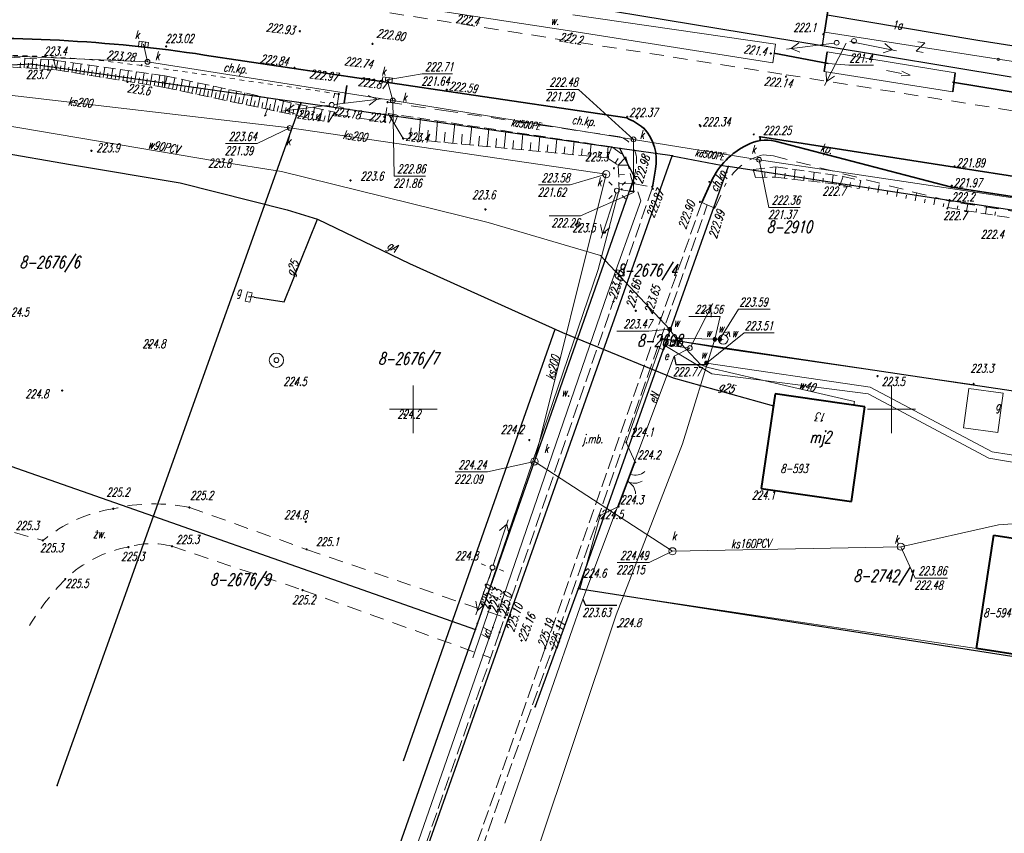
# Model space of a CAD drawing. Header units: millimetres. Extents: x 7501998 to 7504402, y 5666312 to 5667240.
# Tile 5 of 51: x 7502259 to 7502362, y 5666806 to 5666891. Entities that reach past the tile are written whole.
import ezdxf
from ezdxf.enums import TextEntityAlignment as Align

# ---------------------------------------------------------------- set-up
doc = ezdxf.new("R2010")
doc.units = ezdxf.units.MM
doc.header["$MEASUREMENT"] = 0
for name, pattern in [('1', [0]), ('3', [1, 0.5, -0.5]), ('4', [2.5, 1.5, -1]), ('BGS', [7.5, 7.5]), ('KOR', [0]), ('KOU', [2, 1.5, -0.5]), ('UPK', [0]), ('WSD', [1.75, 1.25, -0.5]), ('WSQ', [1.75, 1.25, -0.5])]:
    doc.linetypes.add(name, pattern=pattern)
doc.layers.get('0').update_dxf_attribs({"color": 250, "linetype": 'CONTINUOUS', "lineweight": 100})
for name, color, linetype, lineweight in [('Dzialki', 7, '1', 30), ('EADTD_T_0', 7, 'CONTINUOUS', 18), ('EBUOA_T_0', 7, 'CONTINUOUS', 18), ('EBUOA_T_1', 7, 'CONTINUOUS', 25), ('EBUPP_L_0', 7, '1', 18), ('EBUPP_L_1', 7, '1', 40), ('EBUTN_T_0', 11, 'CONTINUOUS', 18), ('EDTTS_T_0', 7, 'CONTINUOUS', 18), ('EUZOU_T_3', 7, 'CONTINUOUS', 18), ('EUZPU_L_3', 7, 'KOR', 18), ('Numery_dzialek', 7, 'CONTINUOUS', 18), ('Podzial_sekcyjny_krzyze', 7, '1', 18), ('Punkty', 7, 'CONTINUOUS', 9), ('SDROK_T_0', 7, 'CONTINUOUS', 18), ('SDROK_T_1', 7, 'CONTINUOUS', 18), ('SDRPK_L_0', 7, '1', 35), ('SDRPK_L_1', 7, '4', 18), ('SDRPK_L_2', 7, '3', 18), ('SDRPT_L_0', 7, '3', 35), ('SZOPO_L_0', 7, 'BGS', 18), ('SZOPO_T_0', 7, 'CONTINUOUS', 18), ('UEEOA_T_3', 1, 'CONTINUOUS', 18), ('UEEOC_T_0', 1, 'CONTINUOUS', 25), ('UEEOO_T_0', 1, 'CONTINUOUS', 25), ('UEEPA_T_2', 7, 'CONTINUOUS', 18), ('UEEPON_L_0', 1, '1', 18), ('UGGOA_T_0', 7, 'CONTINUOUS', 18), ('UGGOO_T_0', 7, 'CONTINUOUS', 18), ('UGGPA_T_0', 7, 'CONTINUOUS', 18), ('UGGPON_L_1', 40, '1', 30), ('UKKOA_T_0', 23, 'CONTINUOUS', 18), ('UKKOA_T_2', 14, 'CONTINUOUS', 18), ('UKKOC_T_0', 23, 'CONTINUOUS', 18), ('UKKOC_T_1', 23, 'CONTINUOUS', 25), ('UKKOC_T_2', 14, 'CONTINUOUS', 18), ('UKKOO_T_0', 23, 'CONTINUOUS', 25), ('UKKOO_T_2', 14, 'CONTINUOUS', 18), ('UKKPA_T_0', 23, 'CONTINUOUS', 18), ('UKKPA_T_4', 14, 'CONTINUOUS', 18), ('UKKPOD_L_0', 23, '1', 18), ('UKKPOD_L_3', 23, '1', 18), ('UKKPOR_L_0', 14, '1', 18), ('UWWOA_T_0', 5, 'CONTINUOUS', 18), ('UWWOC_T_0', 5, 'CONTINUOUS', 18), ('UWWOO_T_0', 5, 'CONTINUOUS', 18), ('UWWPA_T_0', 5, 'CONTINUOUS', 18), ('UWWPA_T_2', 5, 'CONTINUOUS', 18), ('UWWPO_L_0', 5, '1', 18), ('UWWPO_L_1', 5, '1', 18), ('WUKOS_T_0', 7, 'CONTINUOUS', 35), ('WUKOS_T_1', 7, 'CONTINUOUS', 15), ('WUKOS_T_2', 34, 'CONTINUOUS', 18), ('WUKPS_L_2', 7, '1', 18)]:
    doc.layers.add(name, color=color, linetype=linetype, lineweight=lineweight)
doc.styles.get("Standard").update_dxf_attribs({"font": 'Simplex.SHX', "width": 0.75})

# ---------------------------------------------------------------- blocks, each defined once
blk = doc.blocks.new('GRO')
at = {"linetype": 'Continuous'}
blk.add_circle((0, 0), 0.045, dxfattribs=at)
blk = doc.blocks.new('PRH')
at = {"linetype": 'Continuous'}
for p, q in [((-0.375, 0.5), (0.375, 0.5)), ((0.375, 0.5), (-0.375, -0.5)), ((-0.375, -0.5), (0.375, -0.5))]:
    blk.add_line(p, q, dxfattribs=at)
blk = doc.blocks.new('KCI')
at = {"linetype": 'Continuous'}
for p, q in [((0, 0), (1.585, 0)), ((1.585, 0.25), (2.5, 0)), ((1.585, -0.25), (2.5, 0))]:
    blk.add_line(p, q, dxfattribs=at)
blk = doc.blocks.new('ARM')
at = {"linetype": 'Continuous'}
blk.add_circle((0, 0), 0.125, dxfattribs=at)
blk = doc.blocks.new('KTOK04L')
at = {"linetype": 'Continuous'}
blk.add_arc((-1.5, 0), 1.5, 359.9995, 60, dxfattribs=at)
blk = doc.blocks.new('BGB')
at = {"linetype": 'Continuous'}
for centre, start, end in [((-1.5, 0), 359.9995, 60), ((1.5, 0), 120, 180.0005)]:
    blk.add_arc(centre, 1.5, start, end, dxfattribs=at)
blk = doc.blocks.new('PNN')
at = {"linetype": 'Continuous'}
for p, q in [((0.25, 0), (5.25, 0)), ((3.9, 0.5), (4.76605, 0)), ((4.76605, 0), (3.9, -0.5))]:
    blk.add_line(p, q, dxfattribs=at)
blk = doc.blocks.new('SLS')
at = {"linetype": 'Continuous'}
blk.add_circle((0, 0), 0.25, dxfattribs=at)
blk = doc.blocks.new('LAT')
at = {"linetype": 'Continuous'}
for p, q in [((-0.53035, 0.53035), (-0.8839, 0.8839)), ((0.53035, 0.53035), (0.8839, 0.8839)), ((-0.53035, -0.53035), (-0.8839, -0.8839)), ((0.53035, -0.53035), (0.8839, -0.8839))]:
    blk.add_line(p, q, dxfattribs=at)
blk = doc.blocks.new('STE')
at = {"linetype": 'Continuous'}
for p, q in [((0.5, 0.25), (-0.5, 0.25)), ((-0.5, 0.25), (-0.5, -0.25)), ((0.5, -0.25), (0.5, 0.25)), ((-0.5, -0.25), (0.5, -0.25))]:
    blk.add_line(p, q, dxfattribs=at)
blk = doc.blocks.new('WLZ')
at = {"linetype": 'Continuous'}
blk.add_circle((0, 0), 0.25, dxfattribs=at)
blk = doc.blocks.new('UKK')
at = {"linetype": 'Continuous'}
blk.add_circle((0, 0), 0.375, dxfattribs=at)
blk = doc.blocks.new('KRA')
at = {"linetype": 'Continuous'}
for p, q in [((-0.5, -0.25), (-0.5, 0.25)), ((-0.5, 0.25), (0.5, 0.25)), ((-0.175, 0.25), (-0.175, -0.25)), ((0.175, 0.25), (0.175, -0.25)), ((0.5, 0.25), (0.5, -0.25)), ((0.5, -0.25), (-0.5, -0.25))]:
    blk.add_line(p, q, dxfattribs=at)
blk = doc.blocks.new('ZAS')
at = {"linetype": 'Continuous'}
for radius in [0.2, 0.175, 0.15, 0.125, 0.1, 0.075, 0.05, 0.025, 0.00715]:
    blk.add_circle((0, 0), radius, dxfattribs=at)
blk = doc.blocks.new('HYP')
at = {"linetype": 'Continuous'}
for p, q in [((0, 1), (-0.35355, 0.64645)), ((0, 1), (0.35355, 0.64645)), ((0, 0.5), (0, 1))]:
    blk.add_line(p, q, dxfattribs=at)
blk.add_circle((0, 0), 0.5, dxfattribs=at)
blk = doc.blocks.new('STD')
at = {"linetype": 'Continuous'}
for radius in [0.75, 0.25]:
    blk.add_circle((0, 0), radius, dxfattribs=at)
blk = doc.blocks.new('WSP')
at = {"linetype": 'Continuous'}
blk.add_circle((0, 0), 0.045, dxfattribs=at)
blk = doc.blocks.new('WSU')
at = {"linetype": 'Continuous'}
blk.add_circle((0, 0), 0.045, dxfattribs=at)

msp = doc.modelspace()

# ---------------------------------------------------------------- linework, layer by layer
at = {"layer": 'Dzialki'}
for p, q in [((7502349.55, 5666932.5), (7502342.75, 5666888.03)), ((7502315.62, 5666892.51), (7502342.75, 5666888.03)), ((7502342.75, 5666888.03), (7502362.49, 5666884.77)), ((7502260.03, 5666886.1), (7502248.85, 5666885.51)), ((7502288.26, 5666882.05), (7502260.03, 5666886.1)), ((7502272.82, 5666838.81), (7502288.26, 5666882.05)), ((7502321.6, 5666877.27), (7502288.26, 5666882.05)), ((7502323.13, 5666874.32), (7502321.6, 5666877.27)), ((7502327.07, 5666876.49), (7502321.6, 5666877.27)), ((7502127.05, 5666311.56), (7502327.07, 5666876.49)), ((7502327.07, 5666876.49), (7502332.93, 5666875.38)), ((7502332.93, 5666875.38), (7502326.52, 5666857.33)), ((7502449.26, 5666857.42), (7502332.93, 5666875.38)), ((7502306.49, 5666826.98), (7502323.13, 5666874.32)), ((7502326.52, 5666857.33), (7502317.23, 5666831.21)), ((7502326.52, 5666857.33), (7502373, 5666850.39)), ((7502237.02, 5666851.38), (7502272.82, 5666838.81)), ((7502262.76, 5666810.65), (7502272.82, 5666838.81)), ((7502272.82, 5666838.81), (7502306.49, 5666826.98)), ((7502317.23, 5666831.21), (7502312.75, 5666818.9)), ((7502368.75, 5666823.19), (7502317.23, 5666831.21)), ((7502295.52, 5666795.76), (7502306.49, 5666826.98))]:
    msp.add_line(p, q, dxfattribs=at)
at = {"layer": 'EBUPP_L_0', "linetype": '1'}
for p, q in [((7502357.52, 5666848.07), (7502358.09, 5666852.17)), ((7502358.09, 5666852.17), (7502361.67, 5666851.67)), ((7502361.67, 5666851.67), (7502361.1, 5666847.57)), ((7502361.1, 5666847.57), (7502357.52, 5666848.07))]:
    msp.add_line(p, q, dxfattribs=at)
at = {"layer": 'EBUPP_L_1', "linetype": '1'}
for p, q in [((7502337.82, 5666851.61), (7502336.37, 5666841.71)), ((7502347.22, 5666850.26), (7502337.82, 5666851.61)), ((7502345.8, 5666840.36), (7502347.22, 5666850.26)), ((7502336.37, 5666841.71), (7502345.8, 5666840.36)), ((7502358.88, 5666824.98), (7502360.69, 5666836.82)), ((7502360.69, 5666836.82), (7502367.63, 5666835.78)), ((7502365.82, 5666823.92), (7502358.88, 5666824.98))]:
    msp.add_line(p, q, dxfattribs=at)
at = {"layer": 'EUZPU_L_3', "linetype": 'KOR'}
for p, q in [((7502291.06, 5666893.44), (7502316.58, 5666889.53)), ((7502316.66, 5666891.24), (7502337.86, 5666888.19)), ((7502337.59, 5666886.22), (7502316.58, 5666889.53)), ((7502337.86, 5666888.19), (7502337.59, 5666886.22)), ((7502356.66, 5666885.17), (7502343.26, 5666887.36)), ((7502342.96, 5666885.33), (7502356.41, 5666883.19)), ((7502319.31, 5666864.63), (7502321.53, 5666872.99)), ((7502323.47, 5666872.75), (7502323.8, 5666871.79)), ((7502320.33, 5666862.18), (7502323.8, 5666871.79)), ((7502319.31, 5666864.63), (7502306.7, 5666827.61)), ((7502320.33, 5666862.18), (7502308.31, 5666827.18)), ((7502306.7, 5666827.61), (7502292.71, 5666787.66)), ((7502294.34, 5666787.13), (7502308.31, 5666827.18))]:
    msp.add_line(p, q, dxfattribs=at)
at = {"layer": 'Podzial_sekcyjny_krzyze'}
for p, q in [((7502300, 5666847.5), (7502300, 5666852.5)), ((7502350, 5666847.5), (7502350, 5666852.5)), ((7502297.5, 5666850), (7502302.5, 5666850)), ((7502347.5, 5666850), (7502352.5, 5666850))]:
    msp.add_line(p, q, dxfattribs=at)
at = {"layer": 'SDRPK_L_0', "linetype": '1'}
for p, q in [((7502303.46, 5666883.27), (7502278.18, 5666887.04)), ((7502322.31, 5666880.46), (7502303.46, 5666883.27)), ((7502336.28, 5666878.47), (7502336.24, 5666878.1)), ((7502356.59, 5666875.32), (7502336.28, 5666878.47)), ((7502337.82, 5666878.02), (7502356.28, 5666873.24)), ((7502325.01, 5666873.21), (7502325.33, 5666875.12)), ((7502386.88, 5666870.62), (7502356.59, 5666875.32)), ((7502330.15, 5666871.61), (7502331.16, 5666873.86)), ((7502356.28, 5666873.24), (7502376.08, 5666870.13))]:
    msp.add_line(p, q, dxfattribs=at)
for centre, radius, start, end in [((7502254.76, 5666731.75), 157.05, 81.4221, 92.5602), ((7502319.1, 5666873.03), 8.09, 52.0152, 66.6302), ((7502320.46, 5666876.03), 4.95, 349.4143, 43.0754), ((7502338.25, 5666870.56), 7.82, 115.54, 155.0728), ((7502336.84, 5666874.18), 3.96, 75.7462, 119.7493)]:
    msp.add_arc(centre, radius, start, end, dxfattribs=at)
at = {"layer": 'SDRPK_L_1', "linetype": '4'}
for p, q in [((7502275.31, 5666894.92), (7502338.97, 5666884.98)), ((7502338.97, 5666884.98), (7502408.24, 5666873.98)), ((7502276.59, 5666839.73), (7502288.85, 5666835.35)), ((7502258.29, 5666837.1), (7502261.28, 5666836.28)), ((7502274.77, 5666835.67), (7502288.42, 5666831.09)), ((7502288.85, 5666835.35), (7502309.57, 5666828.21)), ((7502288.42, 5666831.09), (7502308.1, 5666823.99))]:
    msp.add_line(p, q, dxfattribs=at)
at = {"layer": 'SDRPK_L_1', "linetype": 'KOU'}
for p, q in [((7502325.01, 5666873.21), (7502309.02, 5666826.68)), ((7502330.15, 5666871.61), (7502313.79, 5666825.03)), ((7502314.55, 5666825.01), (7502330.73, 5666871.36)), ((7502309.02, 5666826.68), (7502293.26, 5666781.42)), ((7502313.79, 5666825.03), (7502297.88, 5666779.56)), ((7502298.54, 5666779.48), (7502314.55, 5666825.01))]:
    msp.add_line(p, q, dxfattribs=at)
at = {"layer": 'SDRPK_L_1', "linetype": '4'}
for centre, radius, start, end in [((7502270.89, 5666824.76), 15, 98.6607, 129.8272), ((7502272.93, 5666821.69), 18.41, 78.5173, 103.4979), ((7502272.51, 5666822.92), 12.88, 100.27, 133.6226), ((7502272.63, 5666827.64), 8.31, 75.0811, 106.929), ((7502283.95, 5666812.62), 28.25, 136.0107, 148.4527)]:
    msp.add_arc(centre, radius, start, end, dxfattribs=at)
at = {"layer": 'SDRPK_L_2', "linetype": '3'}
msp.add_line((7502292.21, 5666882.96), (7502271.6, 5666885.94), dxfattribs=at)
at = {"layer": 'SDRPK_L_2', "linetype": '4'}
for p, q in [((7502292.21, 5666882.96), (7502291.9, 5666880.81)), ((7502297.02, 5666880.07), (7502297.31, 5666882.11)), ((7502297.31, 5666882.11), (7502303.18, 5666881.24)), ((7502291.9, 5666880.81), (7502297.02, 5666880.07)), ((7502303.18, 5666881.24), (7502321.59, 5666878.48)), ((7502337.64, 5666876.51), (7502336.59, 5666876.62)), ((7502356.04, 5666871.75), (7502337.64, 5666876.51)), ((7502322.96, 5666873.62), (7502325.01, 5666873.21)), ((7502331.53, 5666871.02), (7502332.55, 5666873.33)), ((7502330.15, 5666871.61), (7502331.53, 5666871.02)), ((7502376.01, 5666868.63), (7502356.04, 5666871.75))]:
    msp.add_line(p, q, dxfattribs=at)
at = {"layer": 'SDRPK_L_2', "linetype": '3'}
msp.add_arc((7502256.4, 5666778.29), 108.71, 81.9636, 94.5168, dxfattribs=at)
at = {"layer": 'SDRPK_L_2', "linetype": '4'}
for centre, radius, start, end in [((7502320.8, 5666876.06), 2.55, 351.5175, 71.9028), ((7502338.17, 5666870.55), 6.27, 104.6081, 153.7076), ((7502308.13, 5666877.27), 15.27, 346.1609, 354.0136)]:
    msp.add_arc(centre, radius, start, end, dxfattribs=at)
at = {"layer": 'SDRPT_L_0', "linetype": '1'}
for p, q in [((7502337.68, 5666887.23), (7502343.36, 5666886.16)), ((7502342.96, 5666885.33), (7502343.26, 5666887.36)), ((7502356.41, 5666883.19), (7502356.66, 5666885.17)), ((7502292.78, 5666882.05), (7502293.05, 5666883.86)), ((7502356.37, 5666884.19), (7502365.68, 5666882.67))]:
    msp.add_line(p, q, dxfattribs=at)
at = {"layer": 'SDRPT_L_0', "linetype": '3'}
msp.add_line((7502322.63, 5666872.81), (7502323.47, 5666872.75), dxfattribs=at)
at = {"layer": 'SZOPO_L_0', "linetype": 'BGS'}
for p, q in [((7502343.01, 5666889.44), (7502350.47, 5666935.85)), ((7502343.01, 5666889.44), (7502365.07, 5666885.98)), ((7502326.08, 5666857.4), (7502322.27, 5666846.53)), ((7502332.33, 5666856.35), (7502326.08, 5666857.4)), ((7502332.33, 5666856.35), (7502358.67, 5666852.56)), ((7502322.27, 5666846.53), (7502323.19, 5666844.45)), ((7502323.19, 5666844.45), (7502321.46, 5666839.82)), ((7502321.46, 5666839.82), (7502319.54, 5666838.88)), ((7502319.54, 5666838.88), (7502317.42, 5666831.18)), ((7502317.42, 5666831.18), (7502358.88, 5666824.98))]:
    msp.add_line(p, q, dxfattribs=at)
at = {"layer": 'UEEOC_T_0', "linetype": 'Continuous'}
for p, q in [((7502327.26, 5666855.54), (7502327.46, 5666854.67)), ((7502327.46, 5666854.67), (7502330.78, 5666854.67)), ((7502317.72, 5666830.13), (7502318, 5666829.5)), ((7502318, 5666829.5), (7502321.29, 5666829.5))]:
    msp.add_line(p, q, dxfattribs=at)
at = {"layer": 'UEEPON_L_0', "linetype": '1'}
for p, q in [((7502326.13, 5666856.78), (7502328.92, 5666856.4)), ((7502331.2, 5666853.69), (7502326.13, 5666856.78)), ((7502328.92, 5666856.4), (7502327.26, 5666855.54)), ((7502327.26, 5666855.54), (7502317.72, 5666830.13)), ((7502347.55, 5666851.61), (7502331.2, 5666853.69)), ((7502360.16, 5666844.87), (7502347.55, 5666851.61)), ((7502407.81, 5666837.02), (7502360.16, 5666844.87)), ((7502317.72, 5666830.13), (7502309.56, 5666806.7))]:
    msp.add_line(p, q, dxfattribs=at)
at = {"layer": 'UGGPON_L_1', "linetype": '1'}
for p, q in [((7502343.27, 5666891.26), (7502359.01, 5666888.61)), ((7502359.01, 5666888.61), (7502375.72, 5666885.91)), ((7502251.1, 5666877.87), (7502264.15, 5666875.58)), ((7502264.15, 5666875.58), (7502275.61, 5666873.66)), ((7502275.61, 5666873.66), (7502286.82, 5666870.85)), ((7502286.82, 5666870.85), (7502289.99, 5666869.88)), ((7502286.49, 5666861.23), (7502289.99, 5666869.88)), ((7502289.99, 5666869.88), (7502299.6, 5666865.23)), ((7502299.6, 5666865.23), (7502315.59, 5666858.03)), ((7502283.35, 5666861.72), (7502282.78, 5666861.75)), ((7502283.35, 5666861.72), (7502286.49, 5666861.23)), ((7502307.61, 5666837.88), (7502314.84, 5666858.36)), ((7502315.59, 5666858.03), (7502327.18, 5666853.27)), ((7502327.18, 5666853.27), (7502337.64, 5666850.35)), ((7502304.39, 5666828.64), (7502307.61, 5666837.88)), ((7502298.98, 5666813.25), (7502304.39, 5666828.64))]:
    msp.add_line(p, q, dxfattribs=at)
at = {"layer": 'UKKOC_T_0', "linetype": 'Continuous'}
for p, q in [((7502297.28, 5666884.44), (7502300.92, 5666885.06)), ((7502300.92, 5666885.06), (7502304.08, 5666885.06)), ((7502313.91, 5666883.45), (7502317.26, 5666883.45)), ((7502323.02, 5666878.22), (7502317.26, 5666883.45)), ((7502297.86, 5666882.29), (7502297.99, 5666874.39)), ((7502336.15, 5666876.09), (7502337.16, 5666871.11)), ((7502297.99, 5666874.39), (7502301.28, 5666874.39)), ((7502323.03, 5666872.66), (7502317.49, 5666870.24)), ((7502337.16, 5666871.11), (7502340.45, 5666871.11)), ((7502314.21, 5666870.24), (7502317.49, 5666870.24))]:
    msp.add_line(p, q, dxfattribs=at)
at = {"layer": 'UKKOC_T_2', "linetype": 'Continuous'}
for p, q in [((7502287.08, 5666879.44), (7502283.69, 5666877.78)), ((7502280.37, 5666877.78), (7502283.69, 5666877.78)), ((7502320.17, 5666874.58), (7502316.4, 5666873.45)), ((7502313.08, 5666873.45), (7502316.4, 5666873.45)), ((7502312.67, 5666844.54), (7502307.77, 5666843.44)), ((7502304.38, 5666843.44), (7502307.77, 5666843.44)), ((7502350.96, 5666835.63), (7502352.48, 5666832.35)), ((7502327.1, 5666835.15), (7502324.67, 5666833.97)), ((7502321.31, 5666833.97), (7502324.67, 5666833.97)), ((7502352.48, 5666832.35), (7502355.84, 5666832.35))]:
    msp.add_line(p, q, dxfattribs=at)
at = {"layer": 'UKKPOD_L_0', "linetype": '1'}
for p, q in [((7502272.21, 5666886.33), (7502271.79, 5666888.16)), ((7502272.21, 5666886.33), (7502249.09, 5666887.32)), ((7502297.86, 5666882.29), (7502272.21, 5666886.33)), ((7502297.86, 5666882.29), (7502297.28, 5666884.44)), ((7502323.02, 5666878.22), (7502297.86, 5666882.29)), ((7502323.02, 5666878.22), (7502336.15, 5666876.09)), ((7502323.03, 5666872.66), (7502323.02, 5666878.22)), ((7502336.15, 5666876.09), (7502389.59, 5666868.05)), ((7502374.44, 5666838.89), (7502361.19, 5666837.93)), ((7502361.19, 5666837.93), (7502350.96, 5666835.63)), ((7502350.96, 5666835.63), (7502327.1, 5666835.15))]:
    msp.add_line(p, q, dxfattribs=at)
at = {"layer": 'UKKPOD_L_3', "linetype": '1'}
msp.add_line((7502308.04, 5666829.36), (7502306.21, 5666824), dxfattribs=at)
at = {"layer": 'UKKPOR_L_0', "linetype": 'UPK', "lineweight": 18}
for p, q in [((7502247.47, 5666884.05), (7502287.08, 5666879.44)), ((7502247.47, 5666884.05), (7502287.08, 5666879.44)), ((7502287.08, 5666879.44), (7502320.17, 5666874.58)), ((7502312.67, 5666844.54), (7502320.17, 5666874.58)), ((7502327.1, 5666835.15), (7502312.67, 5666844.54))]:
    msp.add_line(p, q, dxfattribs=at)
at = {"layer": 'UWWOC_T_0', "linetype": 'Continuous'}
for p, q in [((7502332.04, 5666857.32), (7502334.01, 5666860.46)), ((7502334.01, 5666860.46), (7502337.3, 5666860.46)), ((7502328.79, 5666859.7), (7502332.08, 5666859.7)), ((7502331.52, 5666857.32), (7502332.08, 5666859.7)), ((7502321.27, 5666858.17), (7502324.63, 5666858.17)), ((7502326.8, 5666858.36), (7502324.63, 5666858.17)), ((7502330.65, 5666854.83), (7502334.58, 5666857.98)), ((7502334.58, 5666857.98), (7502337.74, 5666857.98))]:
    msp.add_line(p, q, dxfattribs=at)
at = {"layer": 'UWWPO_L_0', "linetype": '1'}
for p, q in [((7502330.65, 5666854.83), (7502347.75, 5666852.31)), ((7502330.84, 5666854.38), (7502338.86, 5666852.47)), ((7502338.86, 5666852.47), (7502346.11, 5666850.81)), ((7502347.75, 5666852.31), (7502360.52, 5666845.55)), ((7502346.06, 5666850.43), (7502346.11, 5666850.81)), ((7502360.52, 5666845.55), (7502408.69, 5666838.01))]:
    msp.add_line(p, q, dxfattribs=at)
at = {"layer": 'UWWPO_L_1', "linetype": '1'}
for p, q in [((7502249.89, 5666880.95), (7502279.63, 5666875.89)), ((7502279.63, 5666875.89), (7502286.23, 5666874.87)), ((7502286.23, 5666874.87), (7502307.82, 5666869.52)), ((7502307.82, 5666869.52), (7502319.56, 5666866.09)), ((7502319.56, 5666866.09), (7502326.8, 5666858.36)), ((7502327.45, 5666857.43), (7502326.8, 5666858.36)), ((7502330.07, 5666854.66), (7502327.45, 5666857.43)), ((7502331.52, 5666857.32), (7502327.45, 5666857.43)), ((7502331.52, 5666857.32), (7502328.15, 5666846.39)), ((7502332.04, 5666857.32), (7502331.52, 5666857.32)), ((7502332.4, 5666857.3), (7502332.04, 5666857.32)), ((7502330.07, 5666854.66), (7502330.84, 5666854.38)), ((7502328.15, 5666846.39), (7502321.22, 5666828.51)), ((7502307.57, 5666787.8), (7502321.22, 5666828.51))]:
    msp.add_line(p, q, dxfattribs=at)
at = {"layer": 'WUKOS_T_1', "linetype": 'Continuous'}
for p, q in [((7502343.36, 5666886.16), (7502345.52, 5666885.97)), ((7502345.52, 5666885.97), (7502348.1, 5666885.97))]:
    msp.add_line(p, q, dxfattribs=at)
at = {"layer": 'WUKPS_L_2', "linetype": 'WSD'}
for p, q in [((7502255.89, 5666886.93), (7502262.43, 5666886.52)), ((7502262.43, 5666886.52), (7502274.01, 5666884.87)), ((7502274.01, 5666884.87), (7502291.81, 5666881.06)), ((7502320.76, 5666877.44), (7502297.37, 5666880.92)), ((7502320.76, 5666877.44), (7502322.23, 5666876.35)), ((7502322.23, 5666876.35), (7502322.96, 5666873.62)), ((7502335.52, 5666875.07), (7502337.89, 5666875.35)), ((7502337.89, 5666875.35), (7502344.95, 5666874.35)), ((7502322.96, 5666873.62), (7502322.63, 5666872.81)), ((7502344.95, 5666874.35), (7502346.78, 5666873.92))]:
    msp.add_line(p, q, dxfattribs=at)
at = {"layer": 'WUKPS_L_2', "linetype": 'WSQ'}
for p, q in [((7502256.01, 5666885.91), (7502262.67, 5666885.48)), ((7502262.67, 5666885.48), (7502274, 5666883.65)), ((7502274, 5666883.65), (7502291.12, 5666880.02)), ((7502320.26, 5666876.29), (7502298.95, 5666878.3)), ((7502320.26, 5666876.29), (7502321.43, 5666875.51)), ((7502321.43, 5666875.51), (7502321.5, 5666873.57)), ((7502321.5, 5666873.57), (7502321.53, 5666872.99)), ((7502335.76, 5666874.25), (7502337.83, 5666874.26)), ((7502337.83, 5666874.26), (7502344.64, 5666873.5)), ((7502344.64, 5666873.5), (7502346.6, 5666873.08)), ((7502355.87, 5666871.08), (7502366.8, 5666869.3))]:
    msp.add_line(p, q, dxfattribs=at)
at = {"layer": 'WUKPS_L_2', "linetype": '1'}
for p, q in [((7502258.91, 5666885.72), (7502258.94, 5666886.23)), ((7502259.32, 5666885.7), (7502259.39, 5666886.71)), ((7502259.74, 5666885.67), (7502259.77, 5666886.18)), ((7502260.15, 5666885.64), (7502260.22, 5666886.66)), ((7502260.57, 5666885.62), (7502260.6, 5666886.12)), ((7502260.98, 5666885.59), (7502261.05, 5666886.61)), ((7502261.39, 5666885.56), (7502261.43, 5666886.07)), ((7502261.81, 5666885.54), (7502261.87, 5666886.55)), ((7502262.22, 5666885.51), (7502262.26, 5666886.02)), ((7502262.67, 5666885.48), (7502262.43, 5666886.52)), ((7502262.67, 5666885.48), (7502262.43, 5666886.52)), ((7502262.67, 5666885.48), (7502262.83, 5666886.46)), ((7502263.08, 5666885.41), (7502263.16, 5666885.91)), ((7502263.49, 5666885.35), (7502263.65, 5666886.35)), ((7502264.31, 5666885.22), (7502264.47, 5666886.23)), ((7502265.13, 5666885.08), (7502265.29, 5666886.11)), ((7502265.95, 5666884.95), (7502266.12, 5666885.99)), ((7502266.77, 5666884.82), (7502266.94, 5666885.88)), ((7502262.64, 5666885.48), (7502262.64, 5666885.59)), ((7502263.9, 5666885.28), (7502263.98, 5666885.78)), ((7502264.72, 5666885.15), (7502264.8, 5666885.66)), ((7502265.54, 5666885.02), (7502265.62, 5666885.53)), ((7502266.36, 5666884.88), (7502266.44, 5666885.41)), ((7502267.18, 5666884.75), (7502267.26, 5666885.28)), ((7502267.59, 5666884.69), (7502267.76, 5666885.76)), ((7502268, 5666884.62), (7502268.08, 5666885.16)), ((7502268.41, 5666884.55), (7502268.58, 5666885.64)), ((7502268.82, 5666884.49), (7502268.9, 5666885.03)), ((7502269.23, 5666884.42), (7502269.4, 5666885.53)), ((7502269.64, 5666884.35), (7502269.73, 5666884.91)), ((7502270.05, 5666884.29), (7502270.23, 5666885.41)), ((7502270.86, 5666884.16), (7502271.05, 5666885.29)), ((7502271.68, 5666884.02), (7502271.87, 5666885.17)), ((7502272.5, 5666883.89), (7502272.69, 5666885.06)), ((7502273.32, 5666883.76), (7502273.51, 5666884.94)), ((7502274, 5666883.65), (7502274.01, 5666884.87)), ((7502274, 5666883.65), (7502274.01, 5666884.87)), ((7502270.46, 5666884.22), (7502270.55, 5666884.79)), ((7502271.27, 5666884.09), (7502271.37, 5666884.66)), ((7502272.09, 5666883.96), (7502272.19, 5666884.54)), ((7502272.91, 5666883.83), (7502273.01, 5666884.41)), ((7502273.73, 5666883.69), (7502273.83, 5666884.29)), ((7502274, 5666883.65), (7502274.25, 5666884.82)), ((7502274.41, 5666883.56), (7502274.53, 5666884.15)), ((7502274.81, 5666883.48), (7502275.06, 5666884.65)), ((7502275.22, 5666883.39), (7502275.34, 5666883.98)), ((7502275.62, 5666883.31), (7502275.87, 5666884.47)), ((7502276.03, 5666883.22), (7502276.15, 5666883.8)), ((7502276.44, 5666883.13), (7502276.68, 5666884.3)), ((7502277.25, 5666882.96), (7502277.49, 5666884.12)), ((7502278.06, 5666882.79), (7502278.31, 5666883.95)), ((7502276.84, 5666883.05), (7502276.97, 5666883.63)), ((7502277.65, 5666882.88), (7502277.78, 5666883.46)), ((7502278.47, 5666882.7), (7502278.59, 5666883.28)), ((7502278.87, 5666882.62), (7502279.12, 5666883.78)), ((7502279.28, 5666882.53), (7502279.4, 5666883.11)), ((7502279.68, 5666882.44), (7502279.93, 5666883.6)), ((7502280.09, 5666882.36), (7502280.21, 5666882.94)), ((7502280.5, 5666882.27), (7502280.74, 5666883.43)), ((7502281.31, 5666882.1), (7502281.55, 5666883.26)), ((7502282.12, 5666881.93), (7502282.37, 5666883.08)), ((7502282.93, 5666881.76), (7502283.18, 5666882.91)), ((7502280.9, 5666882.19), (7502281.02, 5666882.76)), ((7502281.71, 5666882.01), (7502281.84, 5666882.59)), ((7502282.53, 5666881.84), (7502282.65, 5666882.42)), ((7502283.34, 5666881.67), (7502283.46, 5666882.25)), ((7502283.74, 5666881.58), (7502283.99, 5666882.73)), ((7502284.15, 5666881.5), (7502284.27, 5666882.07)), ((7502284.56, 5666881.41), (7502284.8, 5666882.56)), ((7502284.96, 5666881.33), (7502285.08, 5666881.9)), ((7502285.37, 5666881.24), (7502285.61, 5666882.39)), ((7502286.18, 5666881.07), (7502286.42, 5666882.21)), ((7502286.99, 5666880.9), (7502287.24, 5666882.04)), ((7502287.8, 5666880.72), (7502288.05, 5666881.87)), ((7502285.77, 5666881.15), (7502285.9, 5666881.73)), ((7502286.59, 5666880.98), (7502286.71, 5666881.55)), ((7502287.4, 5666880.81), (7502287.52, 5666881.38)), ((7502288.21, 5666880.64), (7502288.33, 5666881.21)), ((7502288.62, 5666880.55), (7502288.86, 5666881.69)), ((7502289.02, 5666880.46), (7502289.14, 5666881.03)), ((7502289.43, 5666880.38), (7502289.67, 5666881.52)), ((7502289.83, 5666880.29), (7502289.96, 5666880.86)), ((7502290.24, 5666880.21), (7502290.48, 5666881.34)), ((7502291.05, 5666880.03), (7502291.29, 5666881.17)), ((7502291.12, 5666880.02), (7502291.81, 5666881.06)), ((7502298.95, 5666878.3), (7502297.37, 5666880.92)), ((7502290.65, 5666880.12), (7502290.77, 5666880.69)), ((7502300.55, 5666878.15), (7502300.76, 5666880.42)), ((7502302.34, 5666877.98), (7502302.54, 5666880.15)), ((7502304.13, 5666877.81), (7502304.33, 5666879.88)), ((7502299.65, 5666878.23), (7502299.76, 5666879.41)), ((7502301.44, 5666878.06), (7502301.55, 5666879.19)), ((7502303.24, 5666877.9), (7502303.34, 5666878.97)), ((7502305.03, 5666877.73), (7502305.12, 5666878.75)), ((7502305.92, 5666877.64), (7502306.11, 5666879.62)), ((7502307.72, 5666877.47), (7502307.89, 5666879.35)), ((7502309.51, 5666877.3), (7502309.68, 5666879.09)), ((7502311.3, 5666877.14), (7502311.46, 5666878.82)), ((7502306.82, 5666877.56), (7502306.91, 5666878.54)), ((7502308.61, 5666877.39), (7502308.7, 5666878.32)), ((7502310.4, 5666877.22), (7502310.49, 5666878.1)), ((7502312.2, 5666877.05), (7502312.27, 5666877.88)), ((7502313.09, 5666876.97), (7502313.24, 5666878.56)), ((7502313.99, 5666876.88), (7502314.06, 5666877.66)), ((7502314.88, 5666876.8), (7502315.02, 5666878.29)), ((7502316.68, 5666876.63), (7502316.81, 5666878.03)), ((7502318.47, 5666876.46), (7502318.59, 5666877.76)), ((7502315.78, 5666876.71), (7502315.85, 5666877.44)), ((7502317.57, 5666876.54), (7502317.64, 5666877.22)), ((7502319.36, 5666876.37), (7502319.42, 5666877)), ((7502320.26, 5666876.29), (7502320.37, 5666877.5)), ((7502320.26, 5666876.29), (7502320.76, 5666877.44)), ((7502321.09, 5666875.74), (7502321.42, 5666876.22)), ((7502321.43, 5666875.51), (7502322.23, 5666876.35)), ((7502321.43, 5666875.51), (7502322.45, 5666875.54)), ((7502335.76, 5666874.25), (7502335.52, 5666875.07)), ((7502336.76, 5666874.25), (7502336.76, 5666874.73)), ((7502337.83, 5666874.26), (7502337.89, 5666875.35)), ((7502338.82, 5666874.15), (7502338.88, 5666874.68)), ((7502339.82, 5666874.04), (7502339.93, 5666875.06)), ((7502341.81, 5666873.82), (7502341.91, 5666874.78)), ((7502321.46, 5666874.51), (7502322.07, 5666874.53)), ((7502321.5, 5666873.57), (7502322.96, 5666873.62)), ((7502340.81, 5666873.93), (7502340.87, 5666874.42)), ((7502342.8, 5666873.71), (7502342.85, 5666874.17)), ((7502343.79, 5666873.59), (7502343.89, 5666874.5)), ((7502344.64, 5666873.5), (7502344.95, 5666874.35)), ((7502345.62, 5666873.29), (7502345.71, 5666873.72)), ((7502346.6, 5666873.08), (7502346.78, 5666873.92)), ((7502321.53, 5666872.99), (7502322.63, 5666872.81)), ((7502347.57, 5666872.87), (7502347.66, 5666873.28)), ((7502348.55, 5666872.66), (7502348.72, 5666873.47)), ((7502349.53, 5666872.45), (7502349.61, 5666872.84)), ((7502350.51, 5666872.24), (7502350.67, 5666873.01)), ((7502352.46, 5666871.81), (7502352.62, 5666872.55)), ((7502351.48, 5666872.03), (7502351.56, 5666872.4)), ((7502353.44, 5666871.6), (7502353.52, 5666871.96)), ((7502354.42, 5666871.39), (7502354.57, 5666872.1)), ((7502355.39, 5666871.18), (7502355.47, 5666871.52)), ((7502355.87, 5666871.08), (7502356.04, 5666871.75)), ((7502357.84, 5666870.76), (7502357.96, 5666871.45)), ((7502356.86, 5666870.92), (7502356.91, 5666871.26)), ((7502358.83, 5666870.6), (7502358.89, 5666870.94)), ((7502359.82, 5666870.44), (7502359.93, 5666871.14)), ((7502360.8, 5666870.27), (7502360.86, 5666870.63))]:
    msp.add_line(p, q, dxfattribs=at)
for p in [(7502321.5, 5666873.57), (7502344.64, 5666873.5), (7502355.87, 5666871.08)]:
    msp.add_point(p, dxfattribs=at)

# ---------------------------------------------------------------- block references
at = {"layer": 'EDTTS_T_0', "rotation": 350.6407343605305}
msp.add_blockref('PRH', (7502353.02, 5666887.87), dxfattribs=at)
at = {"layer": 'EUZOU_T_3', "rotation": 349.2157024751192}
msp.add_blockref('KCI', (7502349.48, 5666885.41), dxfattribs=at)
at = {"layer": 'Punkty'}
for p in [(7502342.75, 5666888.03), (7502260.03, 5666886.1), (7502288.26, 5666882.05), (7502321.6, 5666877.27), (7502327.07, 5666876.49), (7502332.93, 5666875.38), (7502323.13, 5666874.32), (7502326.52, 5666857.33), (7502272.82, 5666838.81), (7502317.23, 5666831.21), (7502306.49, 5666826.98), (7502312.75, 5666818.9), (7502262.76, 5666810.65)]:
    msp.add_blockref('GRO', p, dxfattribs=at)
at = {"layer": 'SZOPO_T_0'}
for name, p, rotation in [('ARM', (7502361.17, 5666886.59), 10.06197878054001), ('KTOK04L', (7502322.72, 5666843.19), 250.8935883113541), ('BGB', (7502322.43, 5666842.43), 242.5230002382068)]:
    msp.add_blockref(name, p, dxfattribs=dict(at, rotation=rotation))
at = {"layer": 'UEEPA_T_2'}
for name, p, rotation in [('PNN', (7502345.38, 5666888.51), 348.8020457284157), ('PNN', (7502344.23, 5666888.3), 186.9760086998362), ('PNN', (7502345.38, 5666888.51), 242.7923145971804), ('SLS', (7502344.26, 5666888.32), 186.974997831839), ('SLS', (7502346.07, 5666888.52), 186.974997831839), ('LAT', (7502291.48, 5666881.84), 30.77999158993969), ('PNN', (7502291.47, 5666881.84), 6.890585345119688), ('PNN', (7502291.47, 5666881.84), 6.890011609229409), ('PNN', (7502291.47, 5666881.84), 187.3519559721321), ('SLS', (7502291.47, 5666881.84), 186.974997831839), ('SLS', (7502291.47, 5666881.84), 186.9699981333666), ('PNN', (7502321.28, 5666872.86), 251.7440561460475), ('SLS', (7502321.28, 5666872.86), 320.9377758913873), ('PNN', (7502328.92, 5666856.4), 62.71571584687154), ('STE', (7502326.13, 5666856.78), 250.3834824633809), ('SLS', (7502328.92, 5666856.4), 269.9999974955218), ('PNN', (7502308.28, 5666833.45), 71.74405113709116), ('LAT', (7502308.28, 5666833.45), 207.8547768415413), ('PNN', (7502308.28, 5666833.45), 250.7950286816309), ('SLS', (7502308.28, 5666833.45), 285.8937657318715)]:
    msp.add_blockref(name, p, dxfattribs=dict(at, rotation=rotation))
msp.add_blockref('LAT', (7502321.31, 5666872.89), dxfattribs=at)
at = {"layer": 'UGGPA_T_0', "rotation": 256.9917929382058}
msp.add_blockref('STE', (7502282.78, 5666861.75), dxfattribs=at)
at = {"layer": 'UKKPA_T_0'}
for name, p, rotation in [('KRA', (7502271.79, 5666888.16), 351.800000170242), ('KRA', (7502297.28, 5666884.44), 351.800000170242), ('WLZ', (7502297.86, 5666882.29), 352.0299999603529), ('WLZ', (7502323.02, 5666878.22), 352.0299999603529), ('WLZ', (7502336.15, 5666876.09), 352.0299999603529)]:
    msp.add_blockref(name, p, dxfattribs=dict(at, rotation=rotation))
msp.add_blockref('WLZ', (7502272.21, 5666886.33), dxfattribs=at)
at = {"layer": 'UKKPA_T_4'}
for name, p in [('WLZ', (7502287.08, 5666879.42)), ('WLZ', (7502287.08, 5666879.42)), ('UKK', (7502320.17, 5666874.58)), ('UKK', (7502312.67, 5666844.54)), ('UKK', (7502327.1, 5666835.15)), ('UKK', (7502350.96, 5666835.63))]:
    msp.add_blockref(name, p, dxfattribs=at)
at = {"layer": 'UWWPA_T_0'}
for p in [(7502326.8, 5666858.36), (7502331.52, 5666857.32), (7502332.04, 5666857.32)]:
    msp.add_blockref('ZAS', p, dxfattribs=at)
for name, p, rotation in [('HYP', (7502332.4, 5666857.3), 321.4846008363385), ('ZAS', (7502330.65, 5666854.83), 347.4618866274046)]:
    msp.add_blockref(name, p, dxfattribs=dict(at, rotation=rotation))
at = {"layer": 'UWWPA_T_2'}
msp.add_blockref('STD', (7502285.69, 5666855.13), dxfattribs=at)
at = {"layer": 'WUKOS_T_0'}
for name, p in [('WSP', (7502288.15, 5666889.53)), ('WSP', (7502316.57, 5666889.29)), ('WSP', (7502342.87, 5666889.21)), ('WSP', (7502274.17, 5666887.94)), ('WSP', (7502295.73, 5666888.2)), ('WSP', (7502337.37, 5666887.2)), ('WSP', (7502259.68, 5666885.82)), ('WSP', (7502262.43, 5666886.52)), ('WSP', (7502271.6, 5666885.98)), ('WSP', (7502287.59, 5666885.7)), ('WSP', (7502338.96, 5666884.78)), ('WSP', (7502270.12, 5666884.23)), ('WSP', (7502295.16, 5666884.52)), ('WSP', (7502292.21, 5666882.96)), ('WSP', (7502291.94, 5666880.8)), ('WSP', (7502290.14, 5666880.24)), ('WSP', (7502298.95, 5666878.3)), ('WSP', (7502266.35, 5666877.03)), ('WSP', (7502279.78, 5666875.85)), ('WSP', (7502320.98, 5666875.2)), ('WSP', (7502293.43, 5666873.93)), ('WSP', (7502324.98, 5666873.26)), ('WSP', (7502307.54, 5666870.9)), ('WSP', (7502320.02, 5666868.47)), ('WSP', (7502320.93, 5666861.26)), ('WSP', (7502323.26, 5666860.3)), ('WSP', (7502325.82, 5666859.51)), ('WSP', (7502272.34, 5666856.75)), ('WSP', (7502263.29, 5666851.95)), ('WSP', (7502287.68, 5666852.66)), ('WSP', (7502358.58, 5666852.66)), ('WSP', (7502299.09, 5666849.46)), ('WSP', (7502312.13, 5666846.78)), ('WSP', (7502322.27, 5666846.53)), ('WSP', (7502323.19, 5666844.45)), ('WSP', (7502336.01, 5666841.25)), ('WSP', (7502268.63, 5666839.59)), ('WSP', (7502276.59, 5666839.73)), ('WSP', (7502321.46, 5666839.82)), ('WSP', (7502319.54, 5666838.88)), ('WSP', (7502261.28, 5666836.28)), ('WSP', (7502270.21, 5666835.59)), ('WSP', (7502274.77, 5666835.67)), ('WSP', (7502288.85, 5666835.35)), ('WSP', (7502308.19, 5666833.18)), ('WSP', (7502263.62, 5666832.24)), ('WSP', (7502317.33, 5666831.28)), ('WSP', (7502288.42, 5666831.09)), ('WSP', (7502307.19, 5666829.6)), ('WSP', (7502308.04, 5666829.36)), ('WSP', (7502308.95, 5666829.07)), ('WSP', (7502309.57, 5666828.21)), ('WSP', (7502321.39, 5666827.23)), ('WSU', (7502311.31, 5666825.82)), ('WSU', (7502313.79, 5666825.03)), ('WSU', (7502314.55, 5666825.01))]:
    msp.add_blockref(name, p, dxfattribs=at)
for p, rotation in [((7502303.5, 5666883.41), 329.0899994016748), ((7502297.31, 5666882.11), 329.0899994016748), ((7502297.02, 5666880.07), 329.0899994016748), ((7502322.36, 5666880.58), 355.7100000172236), ((7502330.02, 5666879.61), 355.7100000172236), ((7502336.23, 5666878.47), 355.7100000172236), ((7502356.59, 5666875.4), 329.0899994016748), ((7502323.08, 5666873.68), 329.0899994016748), ((7502344.57, 5666873.48), 329.0899994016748), ((7502356.29, 5666873.37), 329.0899994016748), ((7502329.97, 5666871.68), 329.0899994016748), ((7502356.06, 5666871.86), 329.0899994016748), ((7502331.47, 5666871.11), 329.0899994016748), ((7502348.54, 5666853.47), 7.393806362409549), ((7502288.76, 5666838.24), 340.3273715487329)]:
    msp.add_blockref('WSP', p, dxfattribs=dict(at, rotation=rotation))
at = {"layer": 'WUKOS_T_1', "rotation": 329.0899994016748}
msp.add_blockref('WSP', (7502355.83, 5666870.98), dxfattribs=at)
at = {"layer": 'WUKOS_T_2'}
for p in [(7502323.4, 5666880.42), (7502329.93, 5666879.74), (7502335.59, 5666878.74), (7502330.94, 5666873.78), (7502321.79, 5666873), (7502325.06, 5666873.04), (7502306.7, 5666827.61), (7502308.31, 5666827.18), (7502309.02, 5666826.68), (7502311.31, 5666825.82), (7502313.79, 5666825.03), (7502314.55, 5666825.01)]:
    msp.add_blockref('WSU', p, dxfattribs=at)

# ---------------------------------------------------------------- texts
at = {"layer": 'EADTD_T_0', "oblique": 15, "width": 0.7}
for s, rotation, p in [('1a', 357.46, (7502350.09, 5666890.65)), ('1', 171.9915, (7502284.97, 5666880.56)), ('13', 172.87, (7502343.13, 5666848.65))]:
    msp.add_text(s, height=0.9, rotation=rotation, dxfattribs=at).set_placement(p, align=Align.TOP_LEFT)
at = {"layer": 'EBUOA_T_0', "oblique": 15, "width": 0.7}
msp.add_text('g', height=0.9, rotation=0.065, dxfattribs=at).set_placement((7502361.12, 5666850.2), align=Align.MIDDLE)
at = {"layer": 'EBUOA_T_1', "oblique": 15, "width": 0.7}
msp.add_text('mj2', height=1.25, rotation=0.07, dxfattribs=at).set_placement((7502342.55, 5666846.91), align=Align.MIDDLE)
at = {"layer": 'EBUTN_T_0', "oblique": 15, "width": 0.7}
for s, p in [('8-593', (7502338.38, 5666844.24)), ('8-594', (7502359.6, 5666829.17))]:
    msp.add_text(s, height=0.9, dxfattribs=at).set_placement(p, align=Align.TOP_LEFT)
at = {"layer": 'EUZOU_T_3', "oblique": 15, "width": 0.7}
for p in [(7502314.35, 5666891.09), (7502315.49, 5666852.24)]:
    msp.add_text('w.', height=0.9, dxfattribs=at).set_placement(p, align=Align.TOP_LEFT)
at = {"layer": 'Numery_dzialek', "oblique": 15, "width": 0.7}
for s, p in [('8-2910', (7502336.96, 5666869.7)), ('8-2676/6', (7502258.84, 5666866)), ('8-2676/4', (7502321.28, 5666865.17)), ('8-2698', (7502323.42, 5666857.8)), ('8-2676/7', (7502296.33, 5666855.93)), ('8-2676/9', (7502278.76, 5666832.83)), ('8-2742/1', (7502346.02, 5666833.22))]:
    msp.add_text(s, height=1.25, dxfattribs=at).set_placement(p, align=Align.TOP_LEFT)
at = {"layer": 'SDROK_T_0', "oblique": 15, "width": 0.7}
msp.add_text('kp.', height=0.9, rotation=346.2245, dxfattribs=at).set_placement((7502342.71, 5666877.85), align=Align.TOP_LEFT)
for s, p in [('j.mb.', (7502317.69, 5666847.35)), ('żw.', (7502266.53, 5666837.43))]:
    msp.add_text(s, height=0.9, dxfattribs=at).set_placement(p, align=Align.TOP_LEFT)
at = {"layer": 'SDROK_T_1', "oblique": 15, "width": 0.7}
for rotation, p in [(354.285, (7502280.21, 5666886.23)), (354.5077, (7502316.62, 5666880.74)), (62.2161, (7502330.92, 5666873.09))]:
    msp.add_text('ch.kp.', height=0.9, rotation=rotation, dxfattribs=at).set_placement(p, align=Align.TOP_LEFT)
at = {"layer": 'UEEOA_T_3', "oblique": 15, "width": 0.7}
msp.add_text('e', height=0.9, dxfattribs=at).set_placement((7502326.21, 5666856.05), align=Align.TOP_LEFT)
at = {"layer": 'UEEOC_T_0', "oblique": 15, "width": 0.7}
for s, p in [('222.77', (7502327.14, 5666854.37)), ('223.63', (7502317.68, 5666829.2))]:
    msp.add_text(s, height=0.9, dxfattribs=at).set_placement(p, align=Align.TOP_LEFT)
at = {"layer": 'UEEOO_T_0', "oblique": 15, "width": 0.7}
for rotation, p in [(354.144, (7502326.81, 5666857.61)), (73.7798, (7502324.55, 5666850.77))]:
    msp.add_text('eN', height=0.9, rotation=rotation, dxfattribs=at).set_placement(p, align=Align.TOP_LEFT)
at = {"layer": 'UGGOA_T_0', "oblique": 15, "width": 0.7}
msp.add_text('g', height=0.9, dxfattribs=at).set_placement((7502281.52, 5666862.78), align=Align.TOP_LEFT)
at = {"layer": 'UGGOO_T_0', "oblique": 15, "width": 0.7}
for s, rotation, p in [('gA', 328.6174, (7502297.17, 5666866.9)), ('g25', 67.5035, (7502287.44, 5666863.86)), ('g25', 344.0179, (7502331.89, 5666852.07))]:
    msp.add_text(s, height=0.9, rotation=rotation, dxfattribs=at).set_placement(p)
at = {"layer": 'UKKOA_T_0', "oblique": 15, "width": 0.7}
for p in [(7502270.89, 5666889.62), (7502273.01, 5666887.42), (7502296.66, 5666885.79), (7502298.86, 5666883.07), (7502323.67, 5666879.18), (7502335.34, 5666877.63)]:
    msp.add_text('k', height=0.9, dxfattribs=at).set_placement(p, align=Align.TOP_LEFT)
at = {"layer": 'UKKOA_T_2', "oblique": 15, "width": 0.7}
for p in [(7502286.71, 5666878.51), (7502350.29, 5666836.85)]:
    msp.add_text('k', height=0.9, dxfattribs=at).set_placement(p, align=Align.TOP_LEFT)
for p in [(7502319.22, 5666873.32), (7502313.67, 5666845.44), (7502327.04, 5666836.3)]:
    msp.add_text('k', height=0.9, dxfattribs=at).set_placement(p)
at = {"layer": 'UKKOC_T_0', "oblique": 15, "width": 0.7}
for s, p in [('222.71', (7502301.24, 5666886.26)), ('221.64', (7502300.84, 5666884.76)), ('222.48', (7502314.23, 5666884.65)), ('221.29', (7502313.83, 5666883.15)), ('222.36', (7502337.48, 5666872.31)), ('221.37', (7502337.08, 5666870.81))]:
    msp.add_text(s, height=0.9, dxfattribs=at).set_placement(p, align=Align.TOP_LEFT)
for s, p in [('222.86', (7502298.31, 5666875.59)), ('221.86', (7502297.91, 5666874.09))]:
    msp.add_text(s, height=0.9, rotation=359.8735, dxfattribs=at).set_placement(p, align=Align.TOP_LEFT)
msp.add_text('222.26', height=0.9, dxfattribs=at).set_placement((7502317.41, 5666869.94), align=Align.TOP_RIGHT)
at = {"layer": 'UKKOC_T_1', "oblique": 15, "width": 0.7}
msp.add_text('kd', height=0.9, rotation=76.6755, dxfattribs=at).set_placement((7502307.1, 5666826.09), align=Align.TOP_LEFT)
at = {"layer": 'UKKOC_T_2', "oblique": 15, "width": 0.7}
for s, p in [('223.64', (7502280.69, 5666878.98)), ('221.39', (7502280.29, 5666877.48)), ('223.58', (7502313.4, 5666874.65)), ('221.62', (7502313, 5666873.15)), ('224.24', (7502304.7, 5666844.64)), ('222.09', (7502304.3, 5666843.14)), ('224.49', (7502321.63, 5666835.17)), ('222.15', (7502321.23, 5666833.67)), ('223.86', (7502352.8, 5666833.55)), ('222.48', (7502352.4, 5666832.05))]:
    msp.add_text(s, height=0.9, dxfattribs=at).set_placement(p, align=Align.TOP_LEFT)
at = {"layer": 'UKKOO_T_0', "oblique": 15, "width": 0.7}
for p in [(7502310.29, 5666880.37), (7502329.52, 5666877.21)]:
    msp.add_text('kd500PE', height=0.75, rotation=352.09, dxfattribs=at).set_placement(p, align=Align.TOP_LEFT)
at = {"layer": 'UKKOO_T_2', "oblique": 15, "width": 0.7}
msp.add_text('ks200', height=0.9, rotation=354.438, dxfattribs=at).set_placement((7502265.13, 5666881.66), align=Align.CENTER)
for rotation, p in [(352.269, (7502293.91, 5666878.58)), (75.3, (7502314.57, 5666854.35))]:
    msp.add_text('ks200', height=0.9, rotation=rotation, dxfattribs=at).set_placement(p, align=Align.MIDDLE)
msp.add_text('ks160PCV', height=0.9, rotation=0.8243, dxfattribs=at).set_placement((7502333.22, 5666835.48))
at = {"layer": 'UWWOA_T_0', "oblique": 15, "width": 0.7}
for p in [(7502327.22, 5666859.53), (7502330.57, 5666858.46), (7502331.86, 5666858.93), (7502333.29, 5666858.45), (7502330.06, 5666856.2)]:
    msp.add_text('w', height=0.9, dxfattribs=at).set_placement(p, align=Align.TOP_LEFT)
at = {"layer": 'UWWOC_T_0', "oblique": 15, "width": 0.7}
for s, p in [('223.59', (7502334.09, 5666861.66)), ('223.51', (7502334.66, 5666859.18))]:
    msp.add_text(s, height=0.9, dxfattribs=at).set_placement(p, align=Align.TOP_LEFT)
msp.add_text('223.56', height=0.9, dxfattribs=at).set_placement((7502332.4, 5666860), align=Align.RIGHT)
msp.add_text('223.47', height=0.9, dxfattribs=at).set_placement((7502324.95, 5666859.37), align=Align.TOP_RIGHT)
at = {"layer": 'UWWOO_T_0', "oblique": 15, "width": 0.7}
for s, rotation, p in [('w90PCV', 349.6679, (7502272.2, 5666877.3)), ('w40', 346.7124, (7502340.26, 5666852.19))]:
    msp.add_text(s, height=0.9, rotation=rotation, dxfattribs=at).set_placement(p)
at = {"layer": 'WUKOS_T_1', "oblique": 15, "width": 0.7}
for s, rotation, p in [('222.4', 351.5056, (7502304.53, 5666891.32)), ('222.93', 353.3885, (7502284.69, 5666890.41)), ('222.2', 350.9786, (7502315.35, 5666889.39)), ('221.4', 352.7966, (7502334.61, 5666888.14)), ('223.28', 354.1737, (7502268, 5666887.53)), ('222.84', 353.412, (7502284.06, 5666887.12)), ('223.6', 351.999, (7502270.17, 5666884.05)), ('222.14', 354.7261, (7502336.72, 5666884.76)), ('225.0', 76.3496, (7502306.95, 5666829.29)), ('224.3', 74.7449, (7502307.83, 5666828.92)), ('225.0', 77.9052, (7502308.93, 5666828.51)), ('225.10', 71.3505, (7502309.66, 5666826.94))]:
    msp.add_text(s, height=0.9, rotation=rotation, dxfattribs=at).set_placement(p, align=Align.TOP_LEFT)
for s, p in [('222.1', (7502339.73, 5666890.37)), ('223.02', (7502274.07, 5666889.21)), ('223.4', (7502261.37, 5666887.89)), ('221.4', (7502345.6, 5666887.17)), ('223.7', (7502259.51, 5666885.46)), ('222.4', (7502359.31, 5666868.74)), ('223.5', (7502348.96, 5666853.34)), ('224.8', (7502259.43, 5666852.05)), ('225.2', (7502267.9, 5666841.78)), ('225.2', (7502276.65, 5666841.44)), ('224.8', (7502286.5, 5666839.41)), ('225.3', (7502258.42, 5666838.28)), ('225.3', (7502275.19, 5666836.82)), ('225.1', (7502289.82, 5666836.6)), ('225.3', (7502260.97, 5666835.95)), ('225.3', (7502269.46, 5666835.05)), ('225.5', (7502263.62, 5666832.24)), ('225.2', (7502287.34, 5666830.52))]:
    msp.add_text(s, height=0.9, dxfattribs=at).set_placement(p, align=Align.TOP_LEFT)
for s, rotation, p in [('222.80', 352.4606, (7502296.12, 5666888.89)), ('222.74', 353.0365, (7502292.75, 5666885.98)), ('222.97', 352.9567, (7502289.09, 5666884.64)), ('222.87', 352.3815, (7502294.2, 5666883.84)), ('222.59', 353.2259, (7502303.69, 5666883.39)), ('223.4', 351.4692, (7502287.8, 5666880.46)), ('223.18', 352.1891, (7502291.48, 5666880.72)), ('223.11', 353.7617, (7502295.33, 5666880.16)), ('223.4', 354.6117, (7502299.18, 5666878.1)), ('222.98', 73.8866, (7502323.94, 5666873.53)), ('222.87', 68.1376, (7502325.15, 5666869.95)), ('222.90', 70.1775, (7502328.49, 5666868.77)), ('222.99', 72.6269, (7502331.7, 5666867.79)), ('223.60', 72.4162, (7502321.22, 5666861.42)), ('223.66', 74.9763, (7502323.08, 5666860.54)), ('223.65', 72.2578, (7502324.97, 5666859.91)), ('225.19', 70.6765, (7502313.79, 5666825.03))]:
    msp.add_text(s, height=0.9, rotation=rotation, dxfattribs=at).set_placement(p)
for s, p in [('222.37', (7502322.56, 5666880.58)), ('222.34', (7502330.21, 5666879.6)), ('222.25', (7502336.56, 5666878.7)), ('223.9', (7502266.88, 5666876.88)), ('223.3', (7502317.97, 5666875.95)), ('223.8', (7502278.54, 5666875.28)), ('221.89', (7502356.79, 5666875.32)), ('223.6', (7502294.46, 5666873.93)), ('221.97', (7502356.48, 5666873.24)), ('223.6', (7502306.15, 5666871.97)), ('222.7', (7502342.77, 5666872.35)), ('222.2', (7502356.24, 5666871.75)), ('222.7', (7502355.41, 5666869.79)), ('223.5', (7502316.62, 5666868.53)), ('224.5', (7502257.38, 5666859.71)), ('224.8', (7502271.67, 5666856.4)), ('223.3', (7502358.25, 5666853.83)), ('224.5', (7502286.43, 5666852.46)), ('224.2', (7502298.34, 5666849.03)), ('224.2', (7502309.14, 5666847.44)), ('224.1', (7502322.72, 5666847.16)), ('224.2', (7502323.42, 5666844.77)), ('224.3', (7502321.63, 5666840.09)), ('224.1', (7502335.39, 5666840.56)), ('224.5', (7502319.52, 5666838.54)), ('224.8', (7502304.36, 5666834.23)), ('224.6', (7502317.75, 5666832.4)), ('224.8', (7502321.39, 5666827.23))]:
    msp.add_text(s, height=0.9, dxfattribs=at).set_placement(p)
for s, rotation, p in [('225.16', 68.612, (7502311.31, 5666825.82)), ('225.11', 70.4099, (7502314.55, 5666825.01))]:
    msp.add_text(s, height=0.9, rotation=rotation, dxfattribs=at).set_placement(p, align=Align.MIDDLE_LEFT)

doc.saveas('drawing.dxf')
